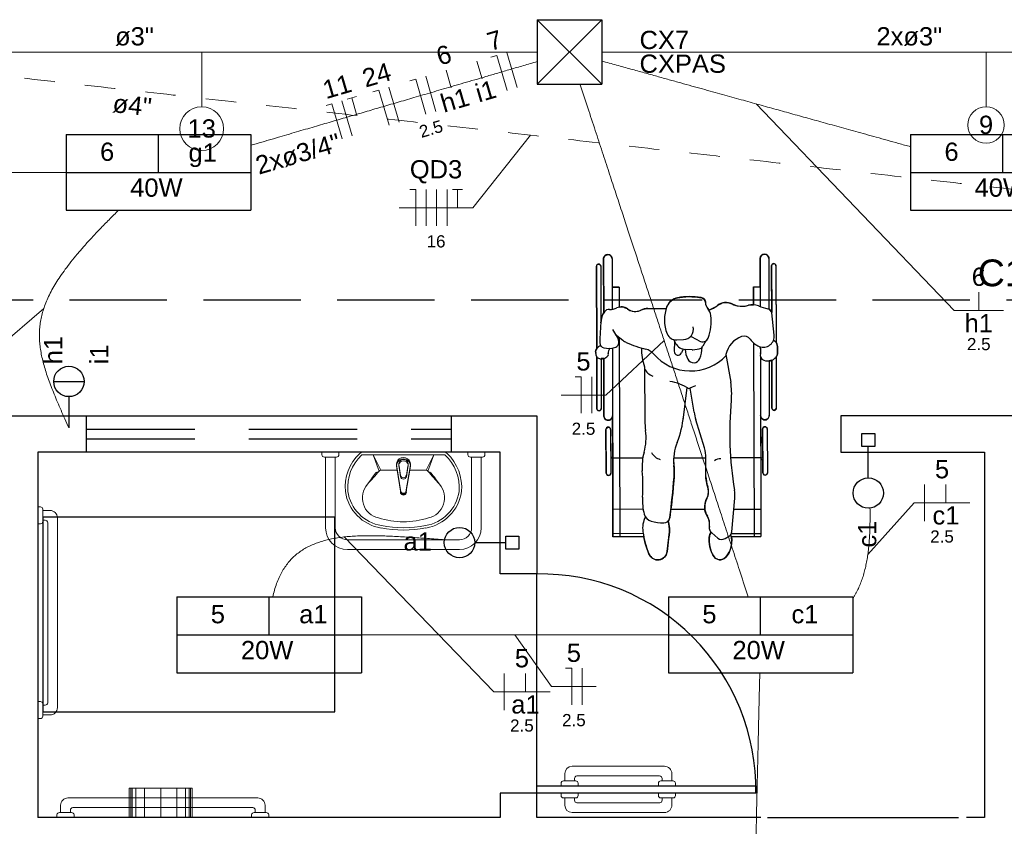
# Model space of a CAD drawing. Header units: feet. Extents: x -18 to 1038, y -110 to 48.
# Tile 37 of 199: x 9.04 to 13.08, y -4.62 to -1.3. Entities that reach past the tile are written whole.
import ezdxf

# ---------------------------------------------------------------- set-up
doc = ezdxf.new("R2010")
doc.units = ezdxf.units.FT
doc.header["$MEASUREMENT"] = 0
for name, pattern in [('DASHED', [1.905, 1.27, -0.635]), ('HIDDEN', [0.9525, 0.635, -0.3175]), ('JIS_02_1.2', [0.25, 0.125, -0.125]), ('JIS_02_4.0', [0.55, 0.4, -0.15])]:
    doc.linetypes.add(name, pattern=pattern)
for name, color, linetype in [('1', 1, 'Continuous'), ('ar-mob', 251, 'Continuous'), ('Arq-parede-alta', 5, 'Continuous'), ('ESQUADRIAS CORTE', 3, 'Continuous'), ('P-SIMBOL', 5, 'Continuous'), ('PROJEÇÃO', 6, 'HIDDEN')]:
    doc.layers.add(name, color=color, linetype=linetype)
for name, color, linetype, lineweight in [('DI-Cortes', 1, 'JIS_02_4.0', 30), ('EL-Condutos', 4, 'Continuous', 5), ('EL-Fios (Fase 1)', 7, 'Continuous', 5), ('EL-Fios (Fase 2)', 7, 'Continuous', 5), ('EL-Fios (Fase 3)', 7, 'Continuous', 5), ('EL-Fios (Neutro)', 7, 'Continuous', 5), ('EL-Fios (Retorno)', 7, 'Continuous', 5), ('EL-Fios (Terra)', 7, 'Continuous', 5), ('EL-Textos conduto', 7, 'Continuous', 5), ('EL-Textos fios', 7, 'Continuous', 5), ('LOUÇAS', 1, 'Continuous', 9), ('Textos', 7, 'Continuous', 5)]:
    doc.layers.add(name, color=color, linetype=linetype, lineweight=lineweight)
doc.styles.add('Arial', font='arial.ttf')

msp = doc.modelspace()

# ---------------------------------------------------------------- linework, layer by layer
at = {"layer": '1', "color": 251}
msp.add_line((11.1628, -4.4794), (11.1628, -3.5794), dxfattribs=at)
at = {"layer": '1', "color": 251, "linetype": 'DASHED'}
msp.add_lwpolyline([(9.1333, -3.3464), (9.1333, -4.1464), (10.3333, -4.1464), (10.3333, -3.3464)], close=True, dxfattribs=at)
at = {"layer": '1', "color": 251}
msp.add_lwpolyline([(12.1103, -4.5794), (12.8953, -4.5794)], dxfattribs=at)
msp.add_arc((11.1778, -4.4644), 0.8851, 359.029, 90.971, dxfattribs=at)
at = {"layer": 'ar-mob', "color": 251}
for p, q in [((11.4371, -2.2851), (11.4377, -2.507)), ((11.4725, -2.285), (11.4731, -2.4918)), ((12.0809, -2.2833), (12.0814, -2.4807)), ((12.1163, -2.2833), (12.1169, -2.491)), ((11.4081, -2.3153), (11.409, -2.6557)), ((11.4258, -2.3152), (11.4264, -2.5477)), ((12.1278, -2.3134), (12.1283, -2.5054)), ((12.1455, -2.3133), (12.1463, -2.6288)), ((11.5012, -2.4014), (11.4728, -2.4015)), ((11.5012, -2.4014), (11.5014, -2.4831)), ((12.0528, -2.4), (12.0812, -2.3999)), ((12.0528, -2.4), (12.053, -2.473)), ((11.694, -2.4902), (11.6198, -2.4887)), ((12.1386, -2.5979), (12.1285, -2.5069)), ((11.4734, -2.575), (11.4968, -2.6137)), ((11.4851, -2.5943), (11.5165, -2.6195)), ((11.4906, -2.5987), (11.4878, -2.5987)), ((11.5017, -2.6077), (11.5039, -3.4274)), ((11.7243, -2.616), (11.7334, -2.6318)), ((11.7289, -2.6239), (11.7275, -2.6642)), ((11.7383, -2.6176), (11.766, -2.6161)), ((11.8574, -2.622), (11.8454, -2.644)), ((11.408, -2.6843), (11.405, -2.6689)), ((11.4075, -2.6577), (11.4143, -2.6483)), ((11.4735, -2.6513), (11.4756, -3.4275)), ((11.7648, -2.6556), (11.7572, -2.6715)), ((11.8015, -2.6584), (11.7748, -2.6571)), ((11.8035, -2.6583), (11.8297, -2.6548)), ((12.0534, -2.6301), (12.0555, -3.426)), ((12.0819, -2.6514), (12.0819, -2.673)), ((12.1522, -2.6716), (12.1519, -2.6457)), ((11.4091, -2.6874), (11.4096, -2.9002)), ((11.4268, -2.6953), (11.4274, -2.9002)), ((11.4382, -2.6942), (11.4388, -2.9303)), ((11.9398, -2.6772), (11.9596, -2.7914)), ((12.0819, -2.686), (12.0839, -3.4259)), ((12.1174, -2.7042), (12.118, -2.9285)), ((12.1288, -2.7013), (12.1293, -2.8983)), ((12.1465, -2.6881), (12.147, -2.8983)), ((11.6053, -2.728), (11.6071, -2.9493)), ((11.78, -2.813), (11.7636, -2.9478)), ((11.7921, -2.8166), (11.8089, -2.9146)), ((11.852, -3.0615), (11.8163, -2.9456)), ((11.447, -2.9857), (11.4475, -3.1652)), ((11.4663, -2.9857), (11.4668, -3.1652)), ((12.0908, -2.984), (12.0913, -3.1635)), ((12.1101, -2.9839), (12.1106, -3.1635)), ((11.5984, -3.1036), (11.4747, -3.1039)), ((11.8582, -3.1029), (11.7253, -3.1032)), ((11.8581, -3.1797), (11.8582, -3.1031)), ((12.0831, -3.1023), (11.9591, -3.1026)), ((11.9644, -3.4059), (11.9764, -3.2677)), ((11.6, -3.3137), (11.4753, -3.3141)), ((11.7137, -3.3137), (11.8536, -3.3137)), ((11.9725, -3.3128), (12.0836, -3.3125)), ((11.6003, -3.4138), (11.4755, -3.4141)), ((11.6028, -3.4272), (11.4756, -3.4275)), ((11.6991, -3.4865), (11.7076, -3.4065)), ((11.907, -3.4318), (11.8817, -3.4108)), ((11.9364, -3.4338), (11.9543, -3.4225)), ((11.9625, -3.4262), (12.0839, -3.4259)), ((11.9627, -3.4129), (12.0839, -3.4125))]:
    msp.add_line(p, q, dxfattribs=at)
at = {"layer": 'ar-mob'}
msp.add_lwpolyline([(12.0809, -2.2833), (12.0825, -2.276), (12.085, -2.2719), (12.0887, -2.2686), (12.0925, -2.2667), (12.0986, -2.2656), (12.1025, -2.266), (12.1062, -2.2673), (12.1099, -2.2696), (12.1099, -2.2696), (12.1143, -2.275), (12.116, -2.2797), (12.1163, -2.287), (12.1164, -2.2957), (12.1169, -2.491), (12.1283, -2.5048), (12.1278, -2.3307), (12.1278, -2.3134), (12.1284, -2.31), (12.1297, -2.3078), (12.1317, -2.3059), (12.1331, -2.3052), (12.1351, -2.3046), (12.1366, -2.3045), (12.1391, -2.3048), (12.1406, -2.3054), (12.1424, -2.3066), (12.144, -2.3084), (12.1452, -2.3111), (12.1455, -2.3133), (12.1455, -2.3179), (12.1463, -2.6288), (12.1474, -2.6304), (12.1512, -2.6394), (12.1519, -2.6457), (12.152, -2.6543), (12.1521, -2.6672), (12.1519, -2.6755), (12.1507, -2.6804), (12.1494, -2.6835), (12.1494, -2.6835), (12.1465, -2.6881), (12.147, -2.8983), (12.1462, -2.902), (12.1462, -2.902), (12.1435, -2.9053), (12.1382, -2.9071), (12.1382, -2.9071), (12.1331, -2.9055), (12.1312, -2.9038), (12.1299, -2.9015), (12.1293, -2.8983), (12.1293, -2.8906), (12.1288, -2.7013), (12.1174, -2.7042), (12.118, -2.9032), (12.118, -2.9166), (12.118, -2.9285), (12.1171, -2.9342), (12.1171, -2.9342), (12.1117, -2.9421), (12.1117, -2.9421), (12.1004, -2.9462), (12.1004, -2.9462), (12.0955, -2.9456), (12.0955, -2.9463), (12.0913, -2.9438), (12.0846, -2.9368), (12.0826, -2.9286), (12.0831, -3.1023), (12.0911, -3.1023), (12.0908, -2.984), (12.093, -2.9778), (12.0974, -2.9748), (12.1004, -2.9743), (12.1004, -2.9743), (12.1033, -2.9748), (12.1061, -2.9761), (12.108, -2.978), (12.108, -2.978), (12.1101, -2.9839), (12.1101, -2.9839), (12.1101, -2.9904), (12.1101, -3.0003), (12.1105, -3.1487), (12.1106, -3.1635), (12.1078, -3.1703), (12.1078, -3.1703), (12.101, -3.1731), (12.101, -3.1731), (12.0957, -3.1716), (12.0957, -3.1716), (12.0913, -3.1635), (12.0913, -3.1635), (12.0913, -3.1508), (12.0912, -3.1346), (12.0912, -3.1098), (12.0831, -3.1098), (12.0839, -3.4125), (12.0839, -3.4259), (11.9625, -3.4262), (11.9642, -3.4384), (11.9622, -3.4668), (11.9533, -3.491), (11.9496, -3.4974), (11.9496, -3.4974), (11.9392, -3.5108), (11.9392, -3.5108), (11.9312, -3.5171), (11.9231, -3.5202), (11.9161, -3.521), (11.9123, -3.5207), (11.9075, -3.5198), (11.9051, -3.519), (11.9018, -3.5176), (11.8979, -3.5153), (11.8941, -3.5122), (11.8912, -3.5089), (11.8884, -3.5048), (11.8861, -3.5006), (11.8837, -3.4956), (11.8781, -3.4814), (11.8754, -3.4722), (11.8744, -3.4678), (11.8724, -3.4563), (11.8715, -3.4458), (11.8715, -3.4352), (11.8719, -3.4283), (11.8741, -3.4177), (11.8787, -3.4079), (11.8749, -3.4023), (11.8721, -3.394), (11.8722, -3.3847), (11.8731, -3.374), (11.8727, -3.3673), (11.8719, -3.3624), (11.8689, -3.3519), (11.8637, -3.3416), (11.862, -3.3388), (11.858, -3.3307), (11.8554, -3.323), (11.8537, -3.3156), (11.8528, -3.3039), (11.8545, -3.288), (11.8592, -3.2741), (11.8641, -3.2642), (11.8672, -3.2551), (11.8689, -3.2405), (11.8675, -3.2278), (11.8633, -3.2141), (11.8598, -3.2), (11.8582, -3.1861), (11.8581, -3.1695), (11.8581, -3.1544), (11.8581, -3.1414), (11.8582, -3.1031), (11.7253, -3.1032), (11.725, -3.1135), (11.7271, -3.1449), (11.7277, -3.1618), (11.727, -3.1821), (11.7235, -3.224), (11.7213, -3.2469), (11.7194, -3.2653), (11.7159, -3.2961), (11.7127, -3.3217), (11.7091, -3.3481), (11.7091, -3.3481), (11.7091, -3.3481), (11.7074, -3.3543), (11.7054, -3.3581), (11.7054, -3.3581), (11.7023, -3.362), (11.7057, -3.3738), (11.7074, -3.384), (11.708, -3.3906), (11.7081, -3.3995), (11.7076, -3.4065), (11.7062, -3.4198), (11.7047, -3.4337), (11.7016, -3.4628), (11.6991, -3.4865), (11.6949, -3.5003), (11.6875, -3.5104), (11.6777, -3.5173), (11.6656, -3.5211), (11.6603, -3.5215), (11.6526, -3.5207), (11.6453, -3.5185), (11.6389, -3.5152), (11.6321, -3.5096), (11.6239, -3.4971), (11.6204, -3.4882), (11.6153, -3.4739), (11.6087, -3.4522), (11.6028, -3.4272), (11.4756, -3.4275), (11.4747, -3.1039), (11.4666, -3.1039), (11.4668, -3.1652), (11.4661, -3.1689), (11.4661, -3.1689), (11.4629, -3.1729), (11.4629, -3.1729), (11.4572, -3.1748), (11.4527, -3.1737), (11.4527, -3.1737), (11.4475, -3.1652), (11.4475, -3.1652), (11.4475, -3.1551), (11.447, -2.9857), (11.4491, -2.9797), (11.4491, -2.9797), (11.4566, -2.976), (11.4566, -2.976), (11.4617, -2.9775), (11.4617, -2.9775), (11.4663, -2.9857), (11.4663, -2.9857), (11.4666, -3.1), (11.4747, -3.1), (11.4742, -2.9302), (11.4712, -2.9402), (11.4712, -2.9402), (11.4659, -2.9453), (11.4629, -2.9468), (11.4606, -2.9475), (11.4566, -2.948), (11.4521, -2.9474), (11.4489, -2.9463), (11.4455, -2.9441), (11.4455, -2.9441), (11.4409, -2.9386), (11.439, -2.933), (11.4388, -2.9277), (11.4388, -2.9237), (11.4382, -2.6942), (11.4268, -2.6942), (11.4274, -2.9002), (11.4271, -2.9024), (11.4261, -2.9048), (11.4246, -2.9067), (11.4246, -2.9067), (11.4219, -2.9084), (11.4185, -2.9091), (11.4185, -2.9091), (11.4166, -2.9089), (11.4146, -2.9081), (11.4131, -2.9072), (11.4117, -2.9058), (11.4104, -2.9038), (11.4098, -2.9017), (11.4096, -2.9002), (11.4091, -2.6874), (11.4073, -2.6806), (11.4065, -2.6766), (11.4057, -2.6722), (11.405, -2.6689), (11.4048, -2.6662), (11.4051, -2.663), (11.406, -2.6603), (11.4075, -2.6577), (11.409, -2.6557), (11.4081, -2.3153), (11.4103, -2.3093), (11.4114, -2.3083), (11.4141, -2.3069), (11.4169, -2.3064), (11.419, -2.3066), (11.4211, -2.3074), (11.4234, -2.3092), (11.4243, -2.3102), (11.425, -2.3115), (11.4256, -2.3132), (11.4258, -2.3152), (11.4258, -2.3182), (11.4264, -2.5477), (11.4283, -2.5321), (11.4297, -2.5259), (11.4319, -2.5193), (11.4346, -2.5128), (11.4377, -2.507), (11.4377, -2.507), (11.4373, -2.2825), (11.4385, -2.2781), (11.4403, -2.2749), (11.4425, -2.2722), (11.4425, -2.2722), (11.448, -2.2686), (11.4514, -2.2676), (11.4548, -2.2673), (11.4597, -2.268), (11.464, -2.2698), (11.464, -2.2698), (11.4676, -2.2728), (11.4691, -2.2745), (11.4691, -2.2745), (11.4715, -2.2791), (11.4725, -2.285), (11.4726, -2.2939), (11.4728, -2.4015), (11.5012, -2.4014), (11.5014, -2.4831), (11.5123, -2.4822), (11.5147, -2.4824), (11.5225, -2.4839), (11.5266, -2.4853), (11.5339, -2.4891), (11.537, -2.4914), (11.5411, -2.494), (11.5456, -2.4963), (11.5524, -2.4988), (11.5581, -2.5001), (11.5671, -2.5009), (11.5754, -2.5002), (11.5808, -2.499), (11.5874, -2.4967), (11.5938, -2.4937), (11.6018, -2.4909), (11.6088, -2.4895), (11.6155, -2.4888), (11.6227, -2.4888), (11.638, -2.4891), (11.6569, -2.4894), (11.6919, -2.4901), (11.6943, -2.4894), (11.707, -2.4643), (11.7147, -2.4566), (11.7199, -2.4528), (11.7299, -2.4477), (11.7409, -2.4446), (11.7511, -2.4429), (11.7613, -2.4417), (11.7755, -2.4405), (11.7895, -2.4401), (11.8001, -2.4403), (11.813, -2.441), (11.8238, -2.442), (11.8314, -2.443), (11.8383, -2.4441), (11.8445, -2.4462), (11.8506, -2.451), (11.8506, -2.451), (11.8506, -2.451), (11.8545, -2.4579), (11.8558, -2.4601), (11.8556, -2.4642), (11.8567, -2.4726), (11.8567, -2.4726), (11.8583, -2.4777), (11.8583, -2.4777), (11.8626, -2.4858), (11.8654, -2.4894), (11.8654, -2.4894), (11.87, -2.4955), (11.8999, -2.4801), (11.9071, -2.4749), (11.9175, -2.4689), (11.9251, -2.4661), (11.9347, -2.4643), (11.9455, -2.4643), (11.9522, -2.4653), (11.9602, -2.4677), (11.9652, -2.4699), (11.9789, -2.4754), (11.9864, -2.4773), (11.9984, -2.4791), (12.0064, -2.4795), (12.0103, -2.4794), (12.0187, -2.4786), (12.023, -2.4779), (12.0327, -2.4756), (12.0327, -2.4756), (12.0408, -2.4737), (12.0459, -2.4731), (12.05, -2.473), (12.053, -2.473), (12.0528, -2.4), (12.0812, -2.3999), (12.0809, -2.2833), (12.0818, -2.2791)], dxfattribs=at)
for centre, radius, start, end in [((12.0986, -2.2833), 0.0177, 0.152, 180.152), ((11.4548, -2.285), 0.0177, 0.152, 180.152), ((12.1366, -2.3133), 0.00886, 0.152, 180.152), ((11.417, -2.3152), 0.00886, 0.152, 180.152), ((11.751, -2.501), 0.0573, 100.1963, 158.2855), ((11.7909, -2.7231), 0.283, 80.3687, 100.1963), ((11.8348, -2.4646), 0.0208, 1.1056, 80.3687), ((11.8948, -2.4635), 0.0392, 181.1056, 221.481), ((11.9403, -2.5202), 0.0562, 63.6686, 127.6742), ((11.5044, -2.5462), 0.0774, 145.5643, 173.6977), ((11.4602, -2.5159), 0.0238, 86.3788, 145.5643), ((11.4656, -2.4303), 0.062, 266.3788, 295.3669), ((11.5105, -2.5249), 0.0427, 53.2835, 115.3669), ((11.5669, -2.4491), 0.0518, 233.2835, 296.615), ((11.6185, -2.5521), 0.0634, 88.8711, 116.615), ((11.837, -2.5352), 0.1498, 158.2855, 202.5259), ((11.8271, -2.5233), 0.0512, 6.5619, 41.481), ((11.825, -2.371), 0.1323, 289.8777, 307.6742), ((12.0061, -2.3871), 0.0923, 243.6686, 286.7215), ((12.0502, -2.5338), 0.0608, 67.3006, 106.7215), ((12.1529, -2.2884), 0.2052, 247.3006, 258.705), ((12.1088, -2.5091), 0.0198, 6.3258, 78.705), ((12.3371, -2.6382), 0.9151, 173.6977, 179.4473), ((11.6783, -2.5404), 0.201, 339.7384, 6.5619), ((11.7659, -2.5754), 0.0406, 270.152, 15.5897), ((11.4429, -2.6295), 0.0209, 179.4473, 256.4411), ((11.4762, -2.6262), 0.0241, 284.5049, 31.1811), ((11.5569, -2.5692), 0.0645, 231.2527, 245.9692), ((11.734, -2.1721), 0.4994, 245.9692, 255.7961), ((11.736, -2.5771), 0.0406, 202.5259, 273.1865), ((11.6226, -2.9743), 0.4088, 59.3221, 65.0368), ((11.8437, -2.6015), 0.0246, 239.3221, 339.7384), ((12.0396, -2.7001), 0.1023, 110.0964, 167.0972), ((12.015, -2.6329), 0.0308, 34.7006, 110.0964), ((12.1073, -2.569), 0.0814, 214.7006, 248.2954), ((12.0938, -2.6028), 0.045, 248.2954, 6.3258), ((12.1229, -2.646), 0.029, 0.5254, 64.2483), ((11.4192, -2.6662), 0.0145, 143.957, 190.8511), ((11.4244, -2.6557), 0.0125, 76.5706, 143.957), ((11.4594, -2.5613), 0.0912, 256.4411, 284.5049), ((11.4839, -2.6701), 0.0274, 139.6414, 187.9786), ((11.8493, -2.6477), 0.2568, 180.7219, 198.2265), ((11.5959, -2.7175), 0.0633, 40.8133, 75.7961), ((11.7431, -2.6647), 0.0156, 177.9792, 334.383), ((11.7773, -2.6067), 0.0505, 209.8771, 267.2578), ((11.8738, -2.6501), 0.1018, 183.8596, 207.447), ((11.802, -2.6479), 0.0105, 267.2578, 277.6752), ((11.8269, -2.6339), 0.0211, 277.6752, 331.5232), ((11.7193, -2.6497), 0.1225, 338.62, 0.3901), ((12.0421, -2.6623), 0.0412, 344.5611, 23.8349), ((11.4184, -2.6823), 0.0106, 190.8511, 244.5585), ((11.4292, -2.6596), 0.0358, 244.5585, 307.932), ((11.442, -2.676), 0.015, 307.932, 7.9786), ((11.795, -2.5456), 0.1998, 220.8133, 316.8378), ((11.8078, -2.6844), 0.0274, 207.447, 338.62), ((12.1044, -2.6795), 0.0234, 164.5611, 246.8592), ((12.1124, -2.6607), 0.0437, 246.8592, 321.1502), ((12.1262, -2.6719), 0.026, 321.1502, 0.5254), ((11.6614, -2.7086), 0.0619, 205.2569, 248.9795), ((11.6791, -2.9901), 0.2038, 57.426, 81.3716), ((11.6891, -2.8383), 0.2746, 354.314, 9.837), ((11.8823, -2.9945), 0.1995, 109.5223, 117.9683), ((13.3401, -3.0027), 1.3846, 174.314, 189.6415), ((11.4185, -2.9002), 0.00886, 180.152, 0.152), ((12.1382, -2.8983), 0.00886, 180.152, 0.152), ((11.4565, -2.9302), 0.0177, 180.152, 0.152), ((11.9367, -2.9466), 0.3296, 180.4641, 187.6013), ((11.4174, -2.9057), 0.3488, 337.54, 355.82), ((12.0529, -2.8728), 0.2475, 189.7276, 197.0965), ((12.1003, -2.9285), 0.0177, 180.152, 0.152), ((11.4567, -2.9857), 0.00964, 0.152, 180.152), ((11.3901, -3.0195), 0.2219, 344.3219, 7.6013), ((12.1005, -2.984), 0.00964, 0.152, 180.152), ((11.9187, -3.113), 0.1937, 157.54, 186.208), ((11.7172, -3.1029), 0.141, 359.8981, 17.0965), ((11.813, -3.1382), 0.2174, 164.3219, 184.6496), ((11.6848, -3.053), 0.0579, 208.845, 254.4879), ((11.914, -3.1345), 0.0285, 79.5291, 135.4654), ((10.8475, -3.2168), 0.7513, 356.4545, 4.6496), ((11.4635, -3.1625), 0.2642, 355.735, 6.208), ((11.4571, -3.1652), 0.00964, 180.152, 0.152), ((9.1791, -2.9921), 2.5549, 351.9911, 355.735), ((11.973, -3.1799), 0.115, 179.8981, 200.2792), ((12.1009, -3.1635), 0.00964, 180.152, 0.152), ((11.8086, -3.2406), 0.0604, 331.2627, 20.2792), ((11.8467, -3.2564), 0.1302, 355.0449, 9.6415), ((11.818, -3.2769), 0.221, 176.4545, 194.9875), ((11.9237, -3.3038), 0.0709, 151.2627, 212.2367), ((11.699, -3.391), 0.1011, 152.8049, 188.4131), ((11.6438, -3.3235), 0.0407, 194.9875, 253.6343), ((11.6845, -3.3446), 0.0249, 271.4401, 351.9911), ((11.8121, -3.3741), 0.061, 350.0296, 32.2367), ((11.6808, -3.1975), 0.172, 253.6343, 271.4401), ((11.6078, -3.3959), 0.1004, 353.9147, 19.7013), ((11.8995, -3.3895), 0.0277, 170.0296, 230.2213), ((11.9912, -3.3478), 0.3965, 188.4131, 202.1212), ((12.0042, -3.4398), 0.1328, 175.0455, 209.3252), ((11.9176, -3.4323), 0.0458, 147.8739, 175.0455), ((11.9231, -3.4126), 0.0251, 230.2213, 302.2482), ((11.869, -3.446), 0.0955, 317.318, 17.5555), ((11.9426, -3.404), 0.0219, 302.2482, 355.0449), ((11.6602, -3.4824), 0.0391, 202.1212, 353.9147), ((11.916, -3.4893), 0.0316, 209.3252, 317.318)]:
    msp.add_arc(centre, radius, start, end, dxfattribs=at)
at = {"layer": 'Arq-parede-alta', "color": 3, "ltscale": 0.03}
for p, q in [((8.9628, -2.9294), (11.1628, -2.9294)), ((9.3128, -3.0793), (9.3128, -2.9293)), ((10.8128, -3.0793), (10.8128, -2.9293)), ((9.1128, -3.0794), (9.1128, -4.5794)), ((11.0128, -3.0794), (9.1128, -3.0794)), ((11.1628, -4.4794), (11.0128, -4.4794)), ((11.0128, -4.4794), (11.0128, -4.5794)), ((11.1628, -4.5794), (11.1628, -4.4794)), ((11.0128, -4.5794), (9.1128, -4.5794)), ((12.0841, -4.5794), (11.1628, -4.5794))]:
    msp.add_line(p, q, dxfattribs=at)
at = {"layer": 'Arq-parede-alta', "color": 251, "ltscale": 0.03}
for points in [[(11.1628, -2.9294), (11.1628, -3.5794), (11.0128, -3.5794), (11.0128, -3.0794)], [(13.2266, -4.5795), (13.1528, -4.5795), (13.1528, -3.0794), (13.7428, -3.0794), (13.7428, -2.9294), (13.0778, -2.9294), (12.4128, -2.9294), (12.4128, -3.0794), (13.0028, -3.0794), (13.0028, -4.5795), (12.9291, -4.5795)]]:
    msp.add_lwpolyline(points, dxfattribs=at)
at = {"layer": 'DI-Cortes', "color": 251, "linetype": 'JIS_02_4.0'}
msp.add_line((29.4426, -2.4539), (-3.2955, -2.4539), dxfattribs=at)
at = {"layer": 'EL-Condutos', "linetype": 'JIS_02_1.2'}
msp.add_spline([(3.0951, -0.8735), (3.8691, -0.9604), (4.5939, -1.0418), (5.273, -1.1181), (5.9099, -1.1896), (6.5082, -1.2567), (7.0713, -1.32), (7.6027, -1.3796), (8.1061, -1.4361), (8.5848, -1.4899), (9.0425, -1.5413), (9.4826, -1.5907), (9.9086, -1.6385), (10.3241, -1.6852), (10.7326, -1.731), (11.1375, -1.7765), (11.5424, -1.822), (11.9509, -1.8678), (12.3664, -1.9145), (12.7924, -1.9623), (13.2325, -2.0117), (13.6902, -2.0631), (14.1689, -2.1169), (14.6723, -2.1734), (15.2037, -2.2331), (15.7668, -2.2963), (16.3651, -2.3634), (17.002, -2.435), (17.6811, -2.5112), (18.4059, -2.5926), (19.1799, -2.6795)], degree=3, dxfattribs=at)
at = {"layer": 'EL-Condutos', "linetype": 'Continuous'}
for points in [[(11.1655, -1.4351), (11.1129, -1.4351), (11.0622, -1.4351), (11.0131, -1.4351), (10.965, -1.4351), (10.9174, -1.4351), (10.8698, -1.4351), (10.8217, -1.4351), (10.7726, -1.4351), (10.722, -1.4351), (10.6693, -1.4351), (10.6141, -1.4351), (10.5558, -1.4351), (10.494, -1.4351), (10.4282, -1.4351), (10.3577, -1.4351), (10.2822, -1.4351), (10.2011, -1.4351), (10.114, -1.4351), (10.0202, -1.4351), (9.9193, -1.4351), (9.8108, -1.4351), (9.6942, -1.4351), (9.5689, -1.4351), (9.4346, -1.4351), (9.2905, -1.4351), (9.1364, -1.4351), (8.9715, -1.4351), (8.7955, -1.4351), (8.6079, -1.4351), (8.408, -1.4351)], [(14.5841, -1.4351), (14.5299, -1.4351), (14.4726, -1.4351), (14.4122, -1.4351), (14.3486, -1.4351), (14.2819, -1.4351), (14.2119, -1.4351), (14.1386, -1.4351), (14.062, -1.4351), (13.9819, -1.4351), (13.8984, -1.4351), (13.8115, -1.4351), (13.7209, -1.4351), (13.6268, -1.4351), (13.5291, -1.4351), (13.4276, -1.4351), (13.3224, -1.4351), (13.2134, -1.4351), (13.1006, -1.4351), (12.9839, -1.4351), (12.8632, -1.4351), (12.7385, -1.4351), (12.6098, -1.4351), (12.477, -1.4351), (12.3401, -1.4351), (12.1989, -1.4351), (12.0536, -1.4351), (11.9039, -1.4351), (11.7499, -1.4351), (11.5915, -1.4351), (11.4287, -1.4351)], [(9.9878, -1.8182), (10.0326, -1.8051), (10.0754, -1.7926), (10.1165, -1.7806), (10.1559, -1.769), (10.1938, -1.7579), (10.2305, -1.7472), (10.266, -1.7368), (10.3006, -1.7267), (10.3345, -1.7168), (10.3677, -1.7071), (10.4004, -1.6975), (10.4329, -1.688), (10.4653, -1.6785), (10.4978, -1.669), (10.5305, -1.6595), (10.5636, -1.6498), (10.5973, -1.6399), (10.6317, -1.6299), (10.667, -1.6195), (10.7034, -1.6089), (10.7411, -1.5979), (10.7801, -1.5864), (10.8208, -1.5745), (10.8632, -1.5621), (10.9076, -1.5492), (10.954, -1.5356), (11.0028, -1.5213), (11.0539, -1.5064), (11.1077, -1.4906), (11.1642, -1.4741)], [(11.4299, -1.4719), (11.491, -1.4888), (11.549, -1.5049), (11.6041, -1.5202), (11.6566, -1.5348), (11.7065, -1.5487), (11.7542, -1.5619), (11.7998, -1.5746), (11.8434, -1.5867), (11.8853, -1.5983), (11.9257, -1.6095), (11.9647, -1.6203), (12.0025, -1.6308), (12.0394, -1.6411), (12.0755, -1.6511), (12.1109, -1.6609), (12.146, -1.6707), (12.1808, -1.6803), (12.2156, -1.69), (12.2505, -1.6997), (12.2858, -1.7095), (12.3216, -1.7194), (12.3581, -1.7296), (12.3955, -1.7399), (12.434, -1.7506), (12.4738, -1.7617), (12.5151, -1.7731), (12.558, -1.7851), (12.6028, -1.7975), (12.6496, -1.8105), (12.6987, -1.8241)], [(11.3403, -1.5658), (11.3727, -1.6645), (11.4032, -1.7575), (11.4319, -1.845), (11.459, -1.9276), (11.4846, -2.0056), (11.5088, -2.0795), (11.5318, -2.1496), (11.5538, -2.2165), (11.5747, -2.2803), (11.5949, -2.3417), (11.6143, -2.401), (11.6332, -2.4586), (11.6516, -2.5149), (11.6698, -2.5703), (11.6879, -2.6253), (11.7059, -2.6802), (11.724, -2.7354), (11.7424, -2.7915), (11.7612, -2.8487), (11.7804, -2.9075), (11.8004, -2.9683), (11.8211, -3.0315), (11.8428, -3.0975), (11.8655, -3.1668), (11.8894, -3.2397), (11.9146, -3.3166), (11.9413, -3.398), (11.9696, -3.4842), (11.9997, -3.5758), (12.0315, -3.673)], [(9.2279, -1.9294), (9.1064, -1.9294), (8.9913, -1.9294), (8.8823, -1.9294), (8.7787, -1.9294), (8.6802, -1.9294), (8.5864, -1.9294), (8.4967, -1.9294), (8.4106, -1.9294), (8.3278, -1.9294), (8.2478, -1.9294), (8.17, -1.9294), (8.0941, -1.9294), (8.0196, -1.9294), (7.946, -1.9294), (7.8728, -1.9294), (7.7997, -1.9294), (7.7261, -1.9294), (7.6516, -1.9294), (7.5757, -1.9294), (7.4979, -1.9294), (7.4179, -1.9294), (7.3351, -1.9294), (7.249, -1.9294), (7.1593, -1.9294), (7.0654, -1.9294), (6.967, -1.9294), (6.8634, -1.9294), (6.7543, -1.9294), (6.6393, -1.9294), (6.5178, -1.9294)], [(9.4446, -2.0844), (9.4049, -2.124), (9.368, -2.1618), (9.334, -2.1979), (9.3028, -2.2324), (9.2744, -2.2654), (9.2485, -2.297), (9.2253, -2.3275), (9.2045, -2.3568), (9.1862, -2.3852), (9.1703, -2.4127), (9.1566, -2.4395), (9.1452, -2.4658), (9.1359, -2.4915), (9.1287, -2.5169), (9.1236, -2.5421), (9.1203, -2.5672), (9.119, -2.5924), (9.1194, -2.6177), (9.1216, -2.6432), (9.1255, -2.6692), (9.1309, -2.6958), (9.1379, -2.723), (9.1463, -2.7509), (9.1562, -2.7798), (9.1673, -2.8097), (9.1797, -2.8408), (9.1932, -2.8732), (9.2078, -2.907), (9.2235, -2.9424), (9.2402, -2.9794)], [(12.4623, -3.6783), (12.4683, -3.6687), (12.4741, -3.6589), (12.4795, -3.6488), (12.4845, -3.6386), (12.4893, -3.6281), (12.4937, -3.6173), (12.4979, -3.6064), (12.5017, -3.5953), (12.5053, -3.5839), (12.5086, -3.5724), (12.5116, -3.5607), (12.5144, -3.5488), (12.517, -3.5367), (12.5193, -3.5244), (12.5214, -3.512), (12.5233, -3.4993), (12.5249, -3.4866), (12.5264, -3.4737), (12.5277, -3.4606), (12.5288, -3.4474), (12.5297, -3.434), (12.5305, -3.4205), (12.5312, -3.4069), (12.5316, -3.3932), (12.532, -3.3793), (12.5322, -3.3654), (12.5324, -3.3513), (12.5324, -3.3371), (12.5323, -3.3228), (12.5321, -3.3084)], [(10.0777, -3.6739), (10.0849, -3.6453), (10.0936, -3.6189), (10.1036, -3.5945), (10.1149, -3.5721), (10.1276, -3.5516), (10.1415, -3.5329), (10.1566, -3.5161), (10.173, -3.5009), (10.1906, -3.4873), (10.2093, -3.4752), (10.2292, -3.4647), (10.2501, -3.4555), (10.2722, -3.4476), (10.2953, -3.4409), (10.3194, -3.4354), (10.3445, -3.4309), (10.3705, -3.4275), (10.3976, -3.425), (10.4255, -3.4233), (10.4543, -3.4224), (10.4839, -3.4222), (10.5144, -3.4226), (10.5457, -3.4235), (10.5777, -3.4249), (10.6105, -3.4267), (10.644, -3.4288), (10.6782, -3.4312), (10.7131, -3.4336), (10.7485, -3.4362), (10.7846, -3.4388)], [(10.4408, -3.8294), (10.494, -3.8294), (10.5449, -3.8294), (10.5936, -3.8294), (10.6404, -3.8294), (10.6854, -3.8294), (10.7288, -3.8294), (10.7707, -3.8294), (10.8114, -3.8294), (10.8508, -3.8294), (10.8893, -3.8294), (10.927, -3.8294), (10.964, -3.8294), (11.0006, -3.8294), (11.0368, -3.8294), (11.0728, -3.8294), (11.1089, -3.8294), (11.1451, -3.8294), (11.1816, -3.8294), (11.2187, -3.8294), (11.2564, -3.8294), (11.2948, -3.8294), (11.3343, -3.8294), (11.3749, -3.8294), (11.4168, -3.8294), (11.4602, -3.8294), (11.5052, -3.8294), (11.552, -3.8294), (11.6008, -3.8294), (11.6517, -3.8294), (11.7048, -3.8294)], [(12.0793, -3.9849), (12.0773, -4.068), (12.0755, -4.1468), (12.0738, -4.2215), (12.0722, -4.2923), (12.0706, -4.3596), (12.0691, -4.4236), (12.0677, -4.4847), (12.0664, -4.5431), (12.0651, -4.599), (12.0638, -4.6529), (12.0626, -4.7049), (12.0615, -4.7554), (12.0603, -4.8046), (12.0592, -4.8528), (12.0581, -4.9004), (12.057, -4.9475), (12.056, -4.9945), (12.0549, -5.0417), (12.0538, -5.0894), (12.0526, -5.1378), (12.0515, -5.1872), (12.0503, -5.2379), (12.0491, -5.2902), (12.0479, -5.3444), (12.0466, -5.4008), (12.0452, -5.4596), (12.0438, -5.5212), (12.0423, -5.5858), (12.0407, -5.6537), (12.0391, -5.7252)]]:
    msp.add_spline(points, degree=3, dxfattribs=at)
at = {"layer": 'EL-Fios (Fase 1)'}
for p, q in [((11.0818, -1.5812), (11.0397, -1.4372)), ((10.5967, -1.7231), (10.5546, -1.5791)), ((10.7085, -2.1495), (10.7085, -1.9995)), ((11.3887, -2.9194), (11.3887, -2.7694)), ((12.7568, -3.3622), (12.7568, -3.2122)), ((11.0288, -4.1388), (11.0288, -3.9888)), ((11.3493, -4.1165), (11.3493, -3.9665))]:
    msp.add_line(p, q, dxfattribs=at)
at = {"layer": 'EL-Fios (Fase 2)'}
for p, q in [((10.7484, -1.6787), (10.7063, -1.5347)), ((10.7513, -2.1495), (10.7513, -1.9995))]:
    msp.add_line(p, q, dxfattribs=at)
at = {"layer": 'EL-Fios (Fase 3)'}
for p, q in [((10.4039, -1.7795), (10.3618, -1.6355)), ((10.7942, -2.1495), (10.7942, -1.9995))]:
    msp.add_line(p, q, dxfattribs=at)
at = {"layer": 'EL-Fios (Neutro)'}
for p, q in [((10.9745, -1.4563), (10.9985, -1.4493)), ((11.0406, -1.5932), (10.9985, -1.4493)), ((10.6412, -1.5538), (10.6652, -1.5468)), ((10.7073, -1.6907), (10.6652, -1.5468)), ((10.4895, -1.5982), (10.5135, -1.5911)), ((10.5556, -1.7351), (10.5135, -1.5911)), ((10.2967, -1.6546), (10.3207, -1.6475)), ((10.3628, -1.7915), (10.3207, -1.6475)), ((10.6406, -1.9995), (10.6656, -1.9995)), ((10.6656, -2.1495), (10.6656, -1.9995)), ((11.3209, -2.7694), (11.3459, -2.7694)), ((11.3459, -2.9194), (11.3459, -2.7694)), ((11.2814, -3.9665), (11.3064, -3.9665)), ((11.3064, -4.1165), (11.3064, -3.9665))]:
    msp.add_line(p, q, dxfattribs=at)
at = {"layer": 'EL-Fios (Retorno)'}
for p, q in [((10.9382, -1.5451), (10.9171, -1.4731)), ((10.8113, -1.5822), (10.7903, -1.5102)), ((12.9792, -2.4966), (12.9792, -2.4216)), ((12.8443, -3.2872), (12.8443, -3.2122)), ((11.1163, -4.0638), (11.1163, -3.9888))]:
    msp.add_line(p, q, dxfattribs=at)
at = {"layer": 'EL-Fios (Terra)'}
for points in [[(10.424, -1.6955), (10.4029, -1.6235), (10.3837, -1.6291), (10.4221, -1.6179)], [(10.837, -2.0745), (10.837, -1.9995), (10.817, -1.9995), (10.857, -1.9995)]]:
    msp.add_lwpolyline(points, dxfattribs=at)
at = {"layer": 'EL-Textos fios'}
for p, q in [((9.7859, -1.4351), (9.7859, -1.6601)), ((13.0091, -1.4351), (13.0091, -1.6601)), ((12.0646, -1.6481), (12.8781, -2.4966)), ((11.1375, -1.7765), (10.8999, -2.0745)), ((10.5978, -2.0745), (10.8999, -2.0745)), ((9.1366, -2.4894), (8.8885, -2.7015)), ((12.8781, -2.4966), (13.0804, -2.4966)), ((11.6862, -2.6203), (11.4462, -2.8444)), ((11.2634, -2.8444), (11.4462, -2.8444)), ((12.5233, -3.4993), (12.714, -3.2872)), ((12.714, -3.2872), (12.9425, -3.2872)), ((10.371, -3.4274), (10.986, -4.0638)), ((11.0728, -3.8294), (11.2239, -4.0415)), ((11.2239, -4.0415), (11.4067, -4.0415)), ((10.986, -4.0638), (11.2174, -4.0638))]:
    msp.add_line(p, q, dxfattribs=at)
for centre, radius in [((9.7859, -1.7501), 0.09), ((13.0091, -1.7351), 0.075)]:
    msp.add_circle(centre, radius, dxfattribs=at)
at = {"layer": 'ESQUADRIAS CORTE', "color": 251}
msp.add_lwpolyline([(11.1628, -4.4494), (12.0628, -4.4494), (12.0628, -4.4794), (11.1628, -4.4794)], close=True, dxfattribs=at)
at = {"layer": 'LOUÇAS', "color": 251}
for p, q in [((10.2949, -3.0994), (10.2949, -3.3894)), ((10.3349, -3.0994), (10.3349, -3.3894)), ((10.4442, -3.0794), (10.7857, -3.0794)), ((10.7853, -3.0894), (10.4454, -3.0894)), ((10.4906, -3.0894), (10.522, -3.1533)), ((10.4906, -3.0894), (10.5145, -3.1567)), ((10.7392, -3.0894), (10.7078, -3.1533)), ((10.7392, -3.0894), (10.7154, -3.1567)), ((10.8949, -3.3894), (10.8949, -3.0994)), ((10.9349, -3.3894), (10.9349, -3.0994)), ((10.522, -3.1533), (10.59, -3.1533)), ((10.6047, -3.2418), (10.5876, -3.1386)), ((10.6047, -3.2474), (10.5876, -3.1441)), ((10.603, -3.1742), (10.5968, -3.1368)), ((10.603, -3.1798), (10.5968, -3.1424)), ((10.6251, -3.2418), (10.6423, -3.1386)), ((10.6251, -3.2474), (10.6423, -3.1441)), ((10.6268, -3.1742), (10.633, -3.1368)), ((10.6268, -3.1798), (10.633, -3.1424)), ((10.6398, -3.1533), (10.7078, -3.1533)), ((10.3849, -3.4394), (10.8449, -3.4394)), ((10.3849, -3.4794), (10.8449, -3.4794)), ((11.2778, -4.3994), (11.2778, -4.4294)), ((11.2628, -4.4394), (11.2628, -4.4494)), ((11.3228, -4.4294), (11.2728, -4.4294)), ((11.3178, -4.4294), (11.3178, -4.4194)), ((11.3328, -4.4494), (11.3328, -4.4394)), ((9.7473, -4.4594), (9.4873, -4.4594)), ((9.4873, -4.4594), (9.4873, -4.5794)), ((9.4941, -4.5794), (9.4941, -4.4594)), ((9.5005, -4.5794), (9.5005, -4.4594)), ((9.5153, -4.5794), (9.5153, -4.4594)), ((9.5509, -4.5794), (9.5509, -4.4594)), ((9.6173, -4.4594), (9.6173, -4.5794)), ((9.6836, -4.5794), (9.6836, -4.4594)), ((9.7192, -4.5794), (9.7192, -4.4594)), ((9.734, -4.5794), (9.734, -4.4594)), ((9.7404, -4.5794), (9.7404, -4.4594)), ((9.7473, -4.5794), (9.7473, -4.4594)), ((11.2629, -4.4894), (11.2629, -4.4794)), ((11.3329, -4.4794), (11.3329, -4.4894)), ((11.3229, -4.4994), (11.2729, -4.4994)), ((11.2779, -4.5294), (11.2779, -4.4994)), ((11.3179, -4.4994), (11.3179, -4.5094))]:
    msp.add_line(p, q, dxfattribs=at)
for points in [[(10.2799, -3.0794), (10.2799, -3.0894, 0.414214), (10.2899, -3.0994), (10.2899, -3.0994), (10.3399, -3.0994, 0.414214), (10.3499, -3.0894), (10.3499, -3.0894), (10.3499, -3.0794)], [(10.8799, -3.0794), (10.8799, -3.0894, 0.414214), (10.8899, -3.0994), (10.8899, -3.0994), (10.9399, -3.0994, 0.414214), (10.9499, -3.0894), (10.9499, -3.0894), (10.9499, -3.0794)], [(9.1128, -3.3035), (9.1228, -3.3035, -0.414213), (9.1328, -3.3135), (9.1328, -3.3135), (9.1328, -3.3635, -0.414214), (9.1228, -3.3735), (9.1228, -3.3735), (9.1128, -3.3735)], [(9.1328, -3.3185), (9.1628, -3.3185, -0.414214), (9.1928, -3.3485), (9.1928, -3.3485), (9.1928, -4.1285, -0.414214), (9.1628, -4.1585), (9.1628, -4.1585), (9.1328, -4.1585)], [(9.1328, -4.1185), (9.1428, -4.1185, 0.414214), (9.1528, -4.1085), (9.1528, -4.1085), (9.1528, -3.3685, 0.414213), (9.1428, -3.3585), (9.1428, -3.3585), (9.1328, -3.3585)], [(9.1128, -4.1035), (9.1228, -4.1035, -0.414214), (9.1328, -4.1135), (9.1328, -4.1135), (9.1328, -4.1635, -0.414214), (9.1228, -4.1735), (9.1228, -4.1735), (9.1128, -4.1735)], [(11.7178, -4.4294), (11.7178, -4.3994, 0.414214), (11.6878, -4.3694), (11.6878, -4.3694), (11.3078, -4.3694)], [(11.3278, -4.4094), (11.6678, -4.4094, -0.414214), (11.6778, -4.4194), (11.6778, -4.4194), (11.6778, -4.4294)], [(11.7328, -4.4494), (11.7328, -4.4394, 0.414214), (11.7228, -4.4294), (11.7228, -4.4294), (11.6728, -4.4294, 0.414214), (11.6628, -4.4394), (11.6628, -4.4394), (11.6628, -4.4494)], [(11.7329, -4.4794), (11.7329, -4.4894, -0.414214), (11.7229, -4.4994), (11.7229, -4.4994), (11.6729, -4.4994, -0.414214), (11.6629, -4.4894), (11.6629, -4.4894), (11.6629, -4.4794)], [(9.2061, -4.5594), (9.2061, -4.5294, -0.414214), (9.2361, -4.4994), (9.2361, -4.4994), (10.0161, -4.4994, -0.414214), (10.0461, -4.5294), (10.0461, -4.5294), (10.0461, -4.5594)], [(11.7179, -4.4994), (11.7179, -4.5294, -0.414214), (11.6879, -4.5594), (11.6879, -4.5594), (11.3079, -4.5594)], [(11.3279, -4.5194), (11.6679, -4.5194, 0.414214), (11.6779, -4.5094), (11.6779, -4.5094), (11.6779, -4.4994)], [(9.1911, -4.5794), (9.1911, -4.5694, -0.414214), (9.2011, -4.5594), (9.2011, -4.5594), (9.2511, -4.5594, -0.414214), (9.2611, -4.5694), (9.2611, -4.5694), (9.2611, -4.5794)], [(10.0061, -4.5594), (10.0061, -4.5494, 0.414214), (9.9961, -4.5394), (9.9961, -4.5394), (9.2561, -4.5394, 0.414214), (9.2461, -4.5494), (9.2461, -4.5494), (9.2461, -4.5594)], [(9.9911, -4.5794), (9.9911, -4.5694, -0.414214), (10.0011, -4.5594), (10.0011, -4.5594), (10.0511, -4.5594, -0.414214), (10.0611, -4.5694), (10.0611, -4.5694), (10.0611, -4.5794)]]:
    msp.add_lwpolyline(points, format="xyb", dxfattribs=at)
for centre, radius, start, end in [((10.5655, -3.2224), 0.1898, 133.1422, 185.6652), ((10.5655, -3.2224), 0.1798, 133.1422, 185.6006), ((10.4486, -3.0976), 0.0188, 103.7054, 133.5087), ((10.4486, -3.0976), 0.00877, 110.107, 133.5087), ((10.6149, -3.1292), 0.0289, 341.1513, 198.8487), ((10.6149, -3.1348), 0.0289, 341.1513, 198.8487), ((10.6149, -3.1292), 0.0196, 337.3456, 202.6544), ((10.6149, -3.1348), 0.0196, 337.3456, 202.6544), ((10.6644, -3.2224), 0.1798, 354.3994, 47.7215), ((10.7812, -3.0976), 0.0188, 46.4913, 76.2946), ((10.6644, -3.2224), 0.1898, 354.3348, 46.8578), ((10.522, -3.1634), 0.0101, 90, 138.6723), ((10.7078, -3.1634), 0.0101, 41.3277, 90), ((14.5509, -6.7062), 5.3751, 138.6723, 139.4403), ((14.84, -6.337), 5.3751, 143.8347, 144.4403), ((10.5094, -3.1715), 0.0109, 81.7289, 143.8347), ((10.6149, -3.172), 0.0121, 190.0839, 349.9161), ((10.6149, -3.1776), 0.0121, 190.0839, 349.9161), ((6.679, -6.7062), 5.3751, 40.5597, 41.3277), ((10.7205, -3.1715), 0.0109, 36.1653, 98.2711), ((6.3899, -6.337), 5.3751, 35.5597, 36.1653), ((10.53, -3.267), 0.0841, 138.296, 257.8859), ((10.6149, -3.2375), 0.0122, 161.2845, 18.7155), ((10.6998, -3.267), 0.0841, 282.1141, 41.704), ((10.5511, -3.2167), 0.1762, 187.9861, 260.7065), ((10.5511, -3.2167), 0.1662, 188.0559, 260.7065), ((10.6149, -3.2431), 0.0122, 161.2845, 18.7155), ((10.6149, -3.2358), 0.0119, 210.8046, 329.1954), ((10.6149, -3.2413), 0.0119, 210.8046, 329.1954), ((10.6788, -3.2167), 0.1662, 279.2935, 351.9441), ((10.6788, -3.2167), 0.1762, 279.2935, 352.0139), ((10.6149, -3.0258), 0.3394, 252.413, 287.587), ((10.3849, -3.3894), 0.09, 180, 270), ((10.3849, -3.3894), 0.05, 180, 270), ((10.6149, -2.9097), 0.4896, 259.1366, 280.8634), ((10.6149, -2.9091), 0.4803, 259.0941, 280.9059), ((10.8449, -3.3894), 0.05, 270, 0), ((10.8449, -3.3894), 0.09, 270, 0), ((11.3078, -4.3994), 0.03, 90, 180), ((11.3278, -4.4194), 0.01, 90, 180), ((11.2728, -4.4394), 0.01, 90, 180), ((11.3228, -4.4394), 0.01, 0, 90), ((11.2729, -4.4894), 0.01, 180, 270), ((11.3229, -4.4894), 0.01, 270, 0), ((11.3079, -4.5294), 0.03, 180, 270), ((11.3279, -4.5094), 0.01, 180, 270)]:
    msp.add_arc(centre, radius, start, end, dxfattribs=at)
at = {"layer": 'P-SIMBOL'}
for p, q in [((11.165, -1.3026), (11.43, -1.3026)), ((11.165, -1.3026), (11.165, -1.5676)), ((11.165, -1.3026), (11.43, -1.5676)), ((11.43, -1.3026), (11.165, -1.5676)), ((11.43, -1.3026), (11.43, -1.5676)), ((11.165, -1.5676), (11.43, -1.5676)), ((9.2286, -1.7737), (9.2286, -2.085)), ((9.2286, -1.7737), (9.9871, -1.7737)), ((9.6078, -1.9294), (9.6078, -1.7737)), ((9.9871, -1.7737), (9.9871, -2.085)), ((12.6986, -1.7737), (12.6986, -2.085)), ((12.6986, -1.7737), (13.4571, -1.7737)), ((13.0778, -1.9294), (13.0778, -1.7737)), ((9.2286, -1.9294), (9.9871, -1.9294)), ((12.6986, -1.9294), (13.4571, -1.9294)), ((9.2286, -2.085), (9.9871, -2.085)), ((12.6986, -2.085), (13.4571, -2.085)), ((9.1777, -2.7884), (9.3027, -2.7884)), ((9.2402, -2.8509), (9.2402, -2.9794)), ((12.4987, -3.0028), (12.5517, -3.0028)), ((12.4987, -3.0559), (12.4987, -3.0028)), ((12.5517, -3.0028), (12.5517, -3.0559)), ((12.5517, -3.0559), (12.4987, -3.0559)), ((12.5252, -3.1844), (12.5252, -3.0559)), ((11.0363, -3.4771), (11.0363, -3.424)), ((11.0363, -3.424), (11.0894, -3.424)), ((11.0894, -3.424), (11.0894, -3.4771)), ((10.9078, -3.4506), (11.0363, -3.4506)), ((11.0894, -3.4771), (11.0363, -3.4771)), ((9.6836, -3.6737), (9.6836, -3.985)), ((9.6836, -3.6737), (10.4421, -3.6737)), ((10.0628, -3.8294), (10.0628, -3.6737)), ((10.4421, -3.6737), (10.4421, -3.985)), ((11.7036, -3.6737), (11.7036, -3.985)), ((11.7036, -3.6737), (12.4621, -3.6737)), ((12.0828, -3.8294), (12.0828, -3.6737)), ((12.4621, -3.6737), (12.4621, -3.985)), ((9.6836, -3.8294), (10.4421, -3.8294)), ((11.7036, -3.8294), (12.4621, -3.8294)), ((9.6836, -3.985), (10.4421, -3.985)), ((11.7036, -3.985), (12.4621, -3.985))]:
    msp.add_line(p, q, dxfattribs=at)
for centre in [(9.2402, -2.7884), (12.5252, -3.2469), (10.8453, -3.4506)]:
    msp.add_circle(centre, 0.0625, dxfattribs=at)
at = {"layer": 'PROJEÇÃO', "color": 251, "ltscale": 0.7}
for p, q in [((9.3128, -2.9843), (10.8128, -2.9843)), ((9.3128, -3.0243), (10.8128, -3.0243))]:
    msp.add_line(p, q, dxfattribs=at)

# ---------------------------------------------------------------- texts
at = {"layer": 'EL-Textos conduto', "char_height": 0.075, "attachment_point": 8, "line_spacing_factor": 0.6, "style": 'Arial'}
for s, insert, width in [('ø3"', (9.5095, -1.4099), 0.318979), ('2xø3"', (12.6937, -1.4099), 0.54032)]:
    msp.add_mtext(s, dxfattribs=dict(at, insert=insert, width=width))
for s, insert, width, rotation in [('ø4"', (9.4957, -1.6925), 0.318979, 353.5943), ('2xø3/4"', (10.1926, -1.891), 0.715015, 16.3064)]:
    msp.add_mtext(s, dxfattribs=dict(at, insert=insert, width=width, rotation=rotation))
at = {"layer": 'EL-Textos fios', "attachment_point": 8, "rotation": 16.3064, "line_spacing_factor": 0.6, "style": 'Arial'}
for s, insert, char_height, width in [('7', (11.0001, -1.423), 0.075, 0.116502), ('6', (10.7917, -1.484), 0.075, 0.116502), ('24', (10.5151, -1.5649), 0.075, 0.233003), ('11', (10.3525, -1.6125), 0.075, 0.233003), ('i1', (10.9634, -1.6315), 0.075, 0.163034), ('h1', (10.8366, -1.6685), 0.075, 0.233003), ('2.5', (10.7353, -1.7753), 0.05, 0.194131)]:
    msp.add_mtext(s, dxfattribs=dict(at, insert=insert, char_height=char_height, width=width))
at = {"layer": 'EL-Textos fios', "attachment_point": 8, "line_spacing_factor": 0.6, "style": 'Arial'}
for s, insert, char_height, width in [('13', (9.7859, -1.7876), 0.075, 0.233003), ('9', (13.0091, -1.7726), 0.075, 0.116502), ('QD3', (10.7488, -1.9748), 0.075, 0.430907), ('16', (10.7488, -2.2385), 0.05, 0.155335), ('6', (12.9792, -2.3969), 0.075, 0.116502), ('h1', (12.9792, -2.5866), 0.075, 0.233003), ('2.5', (12.9792, -2.6606), 0.05, 0.194131), ('5', (11.3548, -2.7446), 0.075, 0.116502), ('2.5', (11.3548, -3.0084), 0.05, 0.194131), ('5', (12.8282, -3.1875), 0.075, 0.116502), ('c1', (12.8443, -3.3772), 0.075, 0.221341), ('2.5', (12.8282, -3.4512), 0.05, 0.194131), ('5', (11.3153, -3.9417), 0.075, 0.116502), ('5', (11.1017, -3.9641), 0.075, 0.116502), ('a1', (11.1163, -4.1538), 0.075, 0.233003), ('2.5', (11.1017, -4.2278), 0.05, 0.194131), ('2.5', (11.3153, -4.2055), 0.05, 0.194131)]:
    msp.add_mtext(s, dxfattribs=dict(at, insert=insert, char_height=char_height, width=width))
at = {"layer": 'Textos', "line_spacing_factor": 0.6, "style": 'Arial'}
for s, insert, char_height, width, attachment_point in [('CX7', (11.585, -1.4239), 0.075, 0.407698, 7), ('CXPAS', (11.585, -1.5214), 0.075, 0.710671, 7), ('6', (9.3973, -1.8831), 0.075, 0.116502, 8), ('g1', (9.7898, -1.9079), 0.075, 0.233003, 8), ('6', (12.8673, -1.8831), 0.075, 0.116502, 8), ('40W', (9.5997, -2.0306), 0.075, 0.430793, 8), ('40W', (13.0697, -2.0306), 0.075, 0.430793, 8), ('C1', (13.0736, -2.3989), 0.11, 0.392881, 8), ('a1', (10.7318, -3.4843), 0.075, 0.233003, 9), ('5', (9.8523, -3.7831), 0.075, 0.116502, 8), ('a1', (10.2448, -3.7831), 0.075, 0.233003, 8), ('5', (11.8723, -3.7831), 0.075, 0.116502, 8), ('c1', (12.2648, -3.7831), 0.075, 0.221341, 8), ('20W', (10.0547, -3.9306), 0.075, 0.430793, 8), ('20W', (12.0747, -3.9306), 0.075, 0.430793, 8)]:
    msp.add_mtext(s, dxfattribs=dict(at, insert=insert, char_height=char_height, width=width, attachment_point=attachment_point))
at = {"layer": 'Textos', "char_height": 0.075, "rotation": 90.0002, "line_spacing_factor": 0.6, "style": 'Arial'}
for s, insert, width, attachment_point in [('h1', (9.2131, -2.718), 0.233003, 7), ('i1', (9.4023, -2.7177), 0.163034, 7), ('c1', (12.559, -3.3604), 0.221341, 9)]:
    msp.add_mtext(s, dxfattribs=dict(at, insert=insert, width=width, attachment_point=attachment_point))

doc.saveas('drawing.dxf')
